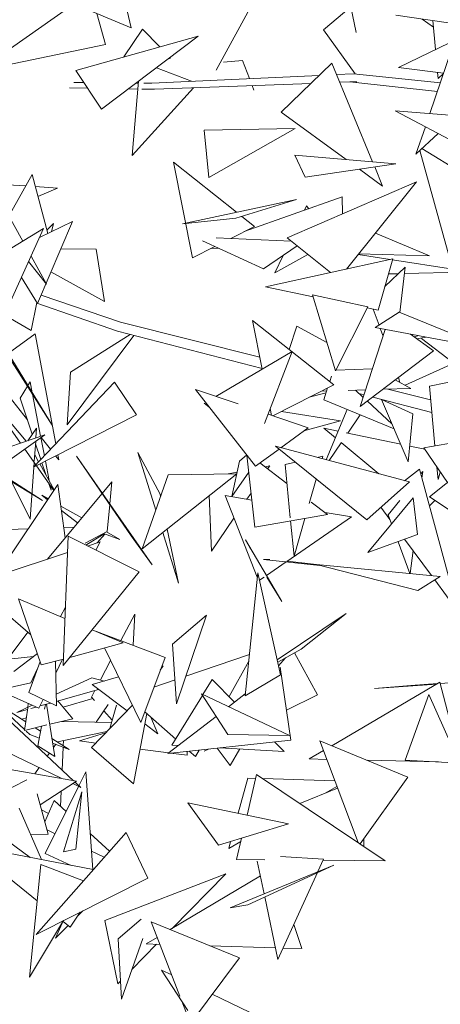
# Model space of a CAD drawing. Header units: metres. Extents: x -14.5 to 13.2, y -19 to 3.3.
# Tile 141 of 210: x 10.747 to 10.884, y 2.45 to 2.772. Entities that reach past the tile are written whole.
import ezdxf

# ---------------------------------------------------------------- set-up
doc = ezdxf.new("R2010")
doc.units = ezdxf.units.M
doc.layers.add('G-IMPT', color=7, linetype='Continuous', lineweight=5)
doc.layers.add('L-PLNT', color=7, linetype='Continuous', lineweight=5, true_color=0x005900)

# ---------------------------------------------------------------- blocks, each defined once
blk = doc.blocks.new('ÁRVORES ORNAMENTAIS - Pequeno e Médio Porte - Ipê-roxo-2870950-CORTE_CALÇADA')
at = {"layer": 'G-IMPT', "color": 253, "true_color": 0xaaaaaa}
for p, q in [((7.03622, 2.79831), (7.04307, 2.76891)), ((7.02994, 2.78068), (6.99307, 2.75476)), ((7.07088, 2.75508), (7.08319, 2.77764)), ((7.02404, 2.77688), (7.04307, 2.76891)), ((7.10592, 2.76821), (7.11486, 2.7758)), ((7.11486, 2.7758), (7.11664, 2.76739)), ((7.0319, 2.77359), (7.03469, 2.76349)), ((7.12958, 2.77305), (7.17107, 2.76698)), ((7.14189, 2.76908), (7.13822, 2.77179)), ((7.14168, 2.77128), (7.14256, 2.76181)), ((7.04077, 2.75938), (7.04679, 2.76849)), ((7.05245, 2.76266), (7.04679, 2.76849)), ((7.10592, 2.76821), (7.11635, 2.75383)), ((7.06506, 2.76619), (7.02501, 2.75497)), ((7.03347, 2.74235), (7.06506, 2.76619)), ((7.1305, 2.75599), (7.15056, 2.76567)), ((6.99307, 2.75476), (7.03469, 2.76349)), ((7.14807, 2.76234), (7.14074, 2.74087)), ((7.05599, 2.75901), (7.05527, 2.7588)), ((7.07947, 2.75821), (7.07332, 2.75763)), ((7.07947, 2.75821), (7.08177, 2.7523)), ((7.03347, 2.74235), (7.02501, 2.75497)), ((7.05134, 2.75584), (7.06278, 2.75142)), ((7.10873, 2.75736), (7.09217, 2.74135)), ((7.10873, 2.75736), (7.12202, 2.72512)), ((7.1305, 2.75599), (7.14524, 2.75407)), ((7.10461, 2.75337), (7.04992, 2.75082)), ((7.11578, 2.75389), (7.11027, 2.75363)), ((7.11578, 2.75389), (7.14418, 2.75095)), ((7.14326, 2.75433), (7.14345, 2.75237)), ((7.14521, 2.75397), (7.14345, 2.75237)), ((7.0289, 2.74916), (7.02292, 2.74926)), ((7.02768, 2.75099), (7.02437, 2.75101)), ((7.04528, 2.7489), (7.04222, 2.74895)), ((7.0455, 2.75143), (7.04342, 2.72716)), ((7.06348, 2.7493), (7.04342, 2.72716)), ((7.04545, 2.75085), (7.04474, 2.75086)), ((7.04909, 2.74884), (7.04663, 2.74888)), ((7.04992, 2.75082), (7.04726, 2.75084)), ((7.05077, 2.74883), (7.04909, 2.74884)), ((7.10189, 2.75074), (7.05077, 2.74883)), ((7.08266, 2.75002), (7.08323, 2.74857)), ((7.11691, 2.7513), (7.11131, 2.7511)), ((7.11691, 2.7513), (7.11459, 2.7513)), ((7.11459, 2.7513), (7.14319, 2.74805)), ((7.11338, 2.72585), (7.09217, 2.74135)), ((7.15603, 2.72774), (7.12938, 2.7418)), ((7.12938, 2.7418), (7.16714, 2.73871)), ((7.06697, 2.73542), (7.09666, 2.73604)), ((7.09666, 2.73604), (7.06847, 2.71994)), ((7.13927, 2.73658), (7.1362, 2.72758)), ((7.06697, 2.73542), (7.06847, 2.71994)), ((7.1362, 2.72758), (7.1434, 2.7344)), ((7.15531, 2.71889), (7.13814, 2.72942)), ((7.09995, 2.72006), (7.09657, 2.72728)), ((7.12966, 2.72447), (7.09657, 2.72728)), ((7.14849, 2.68908), (7.13751, 2.72882)), ((7.07756, 2.70862), (7.0569, 2.725)), ((7.0569, 2.725), (7.06314, 2.69369)), ((7.09995, 2.72006), (7.12966, 2.72447)), ((7.12272, 2.72344), (7.12531, 2.71714)), ((7.00315, 2.70739), (7.01071, 2.72094)), ((7.01071, 2.72094), (7.01584, 2.70165)), ((7.12531, 2.71714), (7.11771, 2.72269)), ((7.00864, 2.71722), (7.00268, 2.71764)), ((7.01906, 2.7165), (7.01176, 2.71701)), ((7.01262, 2.71379), (7.01906, 2.7165)), ((7.1364, 2.71858), (7.09413, 2.70023)), ((7.11351, 2.69005), (7.1364, 2.71858)), ((7.11205, 2.71362), (7.08005, 2.7023)), ((7.11205, 2.71362), (7.1122, 2.70807)), ((7.05986, 2.70485), (7.09716, 2.7128)), ((7.0773, 2.70669), (7.09716, 2.7128)), ((7.10041, 2.71068), (7.09974, 2.70927)), ((7.10122, 2.70979), (7.10041, 2.71068)), ((7.00205, 2.70938), (7.0077, 2.69917)), ((7.0773, 2.70669), (7.05986, 2.70485)), ((7.08339, 2.704), (7.07924, 2.70729)), ((7.0239, 2.70557), (7.01252, 2.67879)), ((7.0239, 2.70557), (7.01316, 2.70035)), ((7.01554, 2.70277), (7.01768, 2.70491)), ((7.01768, 2.70491), (7.01713, 2.70228)), ((7.08339, 2.704), (7.0757, 2.70008)), ((6.97931, 2.68203), (7.01449, 2.70327)), ((7.01449, 2.70327), (6.99712, 2.66513)), ((7.07085, 2.7003), (7.09539, 2.69922)), ((7.10823, 2.68889), (7.09413, 2.70023)), ((7.12293, 2.70179), (7.14063, 2.69434)), ((7.07046, 2.69741), (7.06314, 2.69369)), ((7.08631, 2.69016), (7.06638, 2.69928)), ((7.08631, 2.69016), (7.09736, 2.69763)), ((7.0104, 2.69429), (7.01546, 2.68516)), ((7.02011, 2.69664), (7.03163, 2.69655)), ((7.03442, 2.67949), (7.03163, 2.69655)), ((7.06924, 2.69679), (7.07159, 2.6969)), ((7.10085, 2.69483), (7.09006, 2.68881)), ((7.09277, 2.69453), (7.09006, 2.68881)), ((7.12781, 2.6932), (7.11732, 2.69481)), ((7.14063, 2.69434), (7.11746, 2.69499)), ((7.01546, 2.68516), (7.00959, 2.69252)), ((7.08698, 2.68422), (7.12865, 2.69339)), ((7.1238, 2.67663), (7.12865, 2.69339)), ((7.12602, 2.68431), (7.13266, 2.69065)), ((7.14822, 2.69007), (7.12856, 2.69309)), ((7.13266, 2.69065), (7.13087, 2.67584)), ((7.03442, 2.67949), (7.01691, 2.68911)), ((7.12722, 2.68845), (7.13043, 2.68853)), ((7.13241, 2.68857), (7.15467, 2.68908)), ((7.01252, 2.67879), (7.00722, 2.68731)), ((7.10256, 2.68101), (7.08698, 2.68422)), ((7.03965, 2.67268), (7.01367, 2.68149)), ((7.12041, 2.67769), (7.10236, 2.68168)), ((7.1099, 2.65677), (7.10236, 2.68168)), ((7.0123, 2.67915), (7.01038, 2.66997)), ((7.03861, 2.66976), (7.01225, 2.67893)), ((7.12041, 2.67769), (7.1099, 2.65677)), ((7.00166, 2.67511), (7.01038, 2.66997)), ((7.1238, 2.67663), (7.12024, 2.67736)), ((7.12223, 2.67695), (7.12412, 2.67175)), ((7.12286, 2.67094), (7.13065, 2.67593)), ((7.15807, 2.66483), (7.13065, 2.67593)), ((7.0852, 2.66127), (7.03965, 2.67268)), ((7.10932, 2.65221), (7.08282, 2.67319)), ((7.08282, 2.67319), (7.08598, 2.65738)), ((7.09721, 2.67143), (7.09472, 2.66377)), ((7.09721, 2.67143), (7.10709, 2.66603)), ((6.99889, 2.66901), (7.01729, 2.63907)), ((7.01169, 2.66884), (7.0029, 2.66247)), ((7.01169, 2.66884), (7.01846, 2.63296)), ((7.02223, 2.6391), (7.044, 2.66836)), ((7.02331, 2.65633), (7.04276, 2.66868)), ((7.08595, 2.65752), (7.03861, 2.66976)), ((7.11796, 2.64508), (7.12612, 2.67033)), ((7.12286, 2.67094), (7.15745, 2.6645)), ((7.12453, 2.67063), (7.12542, 2.66817)), ((7.14191, 2.66332), (7.13442, 2.66879)), ((7.13568, 2.66787), (7.13713, 2.66829)), ((7.01729, 2.63907), (7.00064, 2.6653)), ((7.13653, 2.66725), (7.13945, 2.66785)), ((7.138, 2.66734), (7.14859, 2.65934)), ((7.07076, 2.64845), (7.09573, 2.6631)), ((7.08669, 2.63962), (7.09573, 2.6631)), ((7.14191, 2.66332), (7.11796, 2.64508)), ((7.13262, 2.65208), (7.14859, 2.65934)), ((6.99607, 2.65752), (7.00922, 2.64073)), ((7.02331, 2.65633), (7.02223, 2.6391)), ((7.11, 2.65698), (7.12194, 2.65741)), ((7.01011, 2.65317), (7.00937, 2.65196)), ((7.01011, 2.65317), (7.01079, 2.64965)), ((7.03765, 2.65314), (7.01115, 2.62528)), ((7.04484, 2.64242), (7.03765, 2.65314)), ((7.10932, 2.65221), (7.08946, 2.64208)), ((7.10857, 2.65508), (7.10799, 2.65326)), ((7.12944, 2.65382), (7.13453, 2.65104)), ((7.13092, 2.65301), (7.13048, 2.65462)), ((7.15286, 2.65431), (7.14057, 2.65174)), ((7.00696, 2.63315), (6.99462, 2.65064)), ((7.0088, 2.63377), (6.99462, 2.65064)), ((7.00924, 2.65175), (7.00683, 2.64784)), ((7.01088, 2.64917), (7.01353, 2.63539)), ((7.07806, 2.64596), (7.06409, 2.65072)), ((7.06409, 2.65072), (7.08378, 2.62564)), ((7.10132, 2.64813), (7.10683, 2.64962)), ((7.10702, 2.6502), (7.10528, 2.65015)), ((7.10733, 2.65119), (7.10608, 2.64727)), ((7.11974, 2.65059), (7.11401, 2.65041)), ((7.11638, 2.65048), (7.11894, 2.64812)), ((7.1192, 2.64893), (7.11762, 2.64934)), ((7.13453, 2.65104), (7.12542, 2.65076)), ((7.14099, 2.6473), (7.12699, 2.65081)), ((7.14241, 2.63227), (7.14057, 2.65174)), ((7.00683, 2.64784), (7.01079, 2.63605)), ((7.06864, 2.64492), (7.06698, 2.64623)), ((7.12904, 2.63783), (7.10608, 2.64727)), ((7.12031, 2.64687), (7.12833, 2.63947)), ((7.14138, 2.6432), (7.12205, 2.6482)), ((7.13368, 2.62707), (7.12488, 2.64746)), ((7.12488, 2.64746), (7.13517, 2.64274)), ((7.04484, 2.64242), (7.01115, 2.62528)), ((7.10095, 2.63817), (7.08785, 2.64263)), ((7.08856, 2.64448), (7.089, 2.64224)), ((7.09221, 2.64348), (7.11149, 2.64044)), ((7.10687, 2.62771), (7.11375, 2.64411)), ((7.11799, 2.64237), (7.11392, 2.63642)), ((7.13368, 2.62707), (7.13517, 2.64274)), ((7.09959, 2.63714), (7.11149, 2.64044)), ((7.00932, 2.63395), (7.01222, 2.63808)), ((7.01199, 2.63486), (7.01222, 2.63808)), ((7.10095, 2.63817), (7.09203, 2.63167)), ((7.1108, 2.63708), (7.10613, 2.63805)), ((7.10613, 2.63805), (7.10989, 2.63492)), ((7.13121, 2.63281), (7.11343, 2.63652)), ((7.16415, 2.63594), (7.13876, 2.63165)), ((6.98539, 2.6258), (7.01489, 2.63585)), ((7.01489, 2.63585), (6.98706, 2.61611)), ((7.01145, 2.62724), (7.01191, 2.63374)), ((7.01185, 2.63289), (7.01356, 2.62781)), ((7.01362, 2.63495), (7.01475, 2.62906)), ((7.0137, 2.63501), (7.01673, 2.63114)), ((7.11176, 2.63328), (7.10778, 2.62747)), ((7.11179, 2.63334), (7.12407, 2.62313)), ((7.14057, 2.61556), (7.16252, 2.63323)), ((7.01193, 2.6261), (7.00833, 2.6312)), ((7.04533, 2.63008), (7.05254, 2.61647)), ((7.04533, 2.63008), (7.05117, 2.61129)), ((7.09143, 2.63122), (7.08378, 2.62564)), ((7.12009, 2.60805), (7.09032, 2.63212)), ((7.09032, 2.63212), (7.13404, 2.62047)), ((7.13909, 2.63115), (7.13416, 2.63219)), ((7.14646, 2.6203), (7.13876, 2.63165)), ((7.01011, 2.60829), (7.01142, 2.62682)), ((7.01286, 2.62708), (7.0116, 2.62933)), ((7.018, 2.61789), (7.01327, 2.62635)), ((7.01393, 2.62669), (7.01521, 2.62288)), ((7.01509, 2.62728), (7.01632, 2.6209)), ((7.01843, 2.62898), (7.01946, 2.62767)), ((7.01914, 2.62934), (7.01946, 2.62767)), ((7.04994, 2.59336), (7.02527, 2.62894)), ((7.04313, 2.60282), (7.02527, 2.62894)), ((7.07605, 2.61574), (7.07856, 2.62721)), ((7.0809, 2.62931), (7.07856, 2.62721)), ((7.08356, 2.60566), (7.08096, 2.62923)), ((7.09404, 2.61994), (7.08519, 2.62667)), ((7.09678, 2.6269), (7.09344, 2.62615)), ((7.10573, 2.62893), (7.10388, 2.62851)), ((7.10573, 2.62893), (7.10549, 2.62808)), ((6.99825, 2.62405), (7.01409, 2.61441)), ((7.01786, 2.61768), (7.01215, 2.62578)), ((7.07763, 2.62312), (7.04668, 2.59856)), ((7.05524, 2.62283), (7.07763, 2.62312)), ((7.07485, 2.62308), (7.07778, 2.62366)), ((7.07605, 2.61574), (7.08158, 2.62366)), ((7.0868, 2.62545), (7.0884, 2.62577)), ((7.08771, 2.62475), (7.0884, 2.62577)), ((7.09512, 2.60878), (7.09344, 2.62615)), ((7.13246, 2.62089), (7.13735, 2.62469)), ((7.13735, 2.62469), (7.15, 2.57803)), ((7.13841, 2.62385), (7.13779, 2.62307)), ((7.13815, 2.62174), (7.13841, 2.62385)), ((7.14345, 2.62126), (7.14306, 2.62531)), ((7.14414, 2.62372), (7.14345, 2.62126)), ((7.00191, 2.62227), (7.01409, 2.61441)), ((7.01011, 2.60829), (7.00395, 2.62058)), ((7.03679, 2.62056), (7.0158, 2.59522)), ((7.01613, 2.62014), (7.01692, 2.6178)), ((7.03679, 2.62056), (7.03612, 2.61329)), ((7.05524, 2.62283), (7.04668, 2.59856)), ((7.10357, 2.6214), (7.10127, 2.61339)), ((7.12009, 2.60805), (7.13404, 2.62047)), ((6.99973, 2.59079), (7.01919, 2.61965)), ((7.01659, 2.61948), (7.01692, 2.6178)), ((7.01919, 2.61965), (7.02155, 2.60216)), ((7.08093, 2.6148), (7.08233, 2.61685)), ((7.01582, 2.61465), (7.01392, 2.61612)), ((7.01392, 2.61612), (7.01601, 2.61494)), ((7.05254, 2.61647), (7.05271, 2.61566)), ((7.06865, 2.61599), (7.06936, 2.59782)), ((7.07381, 2.616), (7.08425, 2.58937)), ((7.07381, 2.616), (7.08259, 2.61452)), ((7.10729, 2.60986), (7.10197, 2.61391)), ((7.13523, 2.61523), (7.12044, 2.59738)), ((7.13089, 2.61445), (7.12714, 2.60975)), ((7.13523, 2.61523), (7.1367, 2.60325)), ((7.14057, 2.61556), (7.18013, 2.58954)), ((7.14231, 2.61442), (7.14062, 2.61263)), ((7.02014, 2.61259), (7.02698, 2.60872)), ((7.02562, 2.60707), (7.02034, 2.61116)), ((7.03611, 2.61309), (7.03529, 2.60426)), ((7.10647, 2.61048), (7.11512, 2.60902)), ((7.12476, 2.61221), (7.12769, 2.60824)), ((7.06936, 2.59782), (7.07671, 2.60861)), ((7.10729, 2.60986), (7.08356, 2.60566)), ((7.09398, 2.59446), (7.11512, 2.60902)), ((7.09634, 2.59621), (7.09522, 2.60773)), ((7.09988, 2.60855), (7.09634, 2.59621)), ((7.12823, 2.60677), (7.12714, 2.60975)), ((6.99758, 2.60471), (7.0094, 2.60514)), ((7.02109, 2.60557), (7.02447, 2.60569)), ((7.0281, 2.60043), (7.03529, 2.60426)), ((7.03505, 2.60413), (7.03946, 2.60163)), ((7.05345, 2.60394), (7.05859, 2.5874)), ((7.05491, 2.60509), (7.05859, 2.5874)), ((7.02252, 2.60271), (7.02088, 2.56046)), ((7.04569, 2.59104), (7.02252, 2.60271)), ((7.03429, 2.60353), (7.02827, 2.59981)), ((7.02886, 2.59952), (7.03298, 2.60087)), ((7.03154, 2.59817), (7.03298, 2.60087)), ((7.032, 2.60055), (7.03456, 2.60343)), ((7.03407, 2.60361), (7.03946, 2.60163)), ((7.04994, 2.59336), (7.04313, 2.60282)), ((7.09238, 2.58138), (7.08053, 2.60153)), ((7.08053, 2.60153), (7.08207, 2.59862)), ((7.1367, 2.60325), (7.12044, 2.59738)), ((7.13415, 2.59053), (7.13035, 2.60095)), ((7.1325, 2.60173), (7.14128, 2.58984)), ((6.991, 2.58707), (7.02231, 2.59736)), ((7.13431, 2.59051), (7.13523, 2.59803)), ((7.08843, 2.5951), (7.08636, 2.59513)), ((7.08636, 2.59513), (7.10477, 2.59319)), ((7.08737, 2.5899), (7.09381, 2.59434)), ((7.09414, 2.59457), (7.10365, 2.59349)), ((7.04569, 2.59104), (7.02088, 2.56046)), ((7.08034, 2.55057), (7.08453, 2.59081)), ((7.0919, 2.55743), (7.08453, 2.59081)), ((7.14413, 2.58956), (7.10365, 2.59348)), ((7.10365, 2.59348), (7.13675, 2.58495)), ((7.08508, 2.58833), (7.08659, 2.58937)), ((7.09238, 2.58138), (7.08743, 2.58937)), ((7.14413, 2.58956), (7.13675, 2.58495)), ((7.14232, 2.58843), (7.15, 2.57803)), ((6.991, 2.58707), (7.01026, 2.57065)), ((7.00624, 2.58225), (7.01374, 2.56064)), ((7.00624, 2.58225), (7.02148, 2.57583)), ((7.01997, 2.57647), (7.02162, 2.57956)), ((7.03979, 2.5686), (7.0443, 2.57724)), ((7.0438, 2.56708), (7.0443, 2.57724)), ((7.05667, 2.56748), (7.06777, 2.57697)), ((7.05798, 2.54793), (7.06777, 2.57697)), ((7.09083, 2.56229), (7.11336, 2.5775)), ((7.09871, 2.56584), (7.11336, 2.5775)), ((7.03034, 2.57211), (7.0405, 2.56783)), ((7.05421, 2.56313), (7.03182, 2.57162)), ((7.00939, 2.5714), (7.00388, 2.56403)), ((7.02306, 2.56314), (7.0405, 2.56783)), ((7.03444, 2.5662), (7.04622, 2.54184)), ((7.05798, 2.54793), (7.05667, 2.56748)), ((7.091, 2.56151), (7.09871, 2.56584)), ((7.01123, 2.56342), (7.0041, 2.56266)), ((7.01245, 2.56436), (7.00476, 2.55847)), ((7.01374, 2.56064), (7.02097, 2.56258)), ((7.01868, 2.54726), (7.01839, 2.56189)), ((7.02066, 2.5625), (7.01848, 2.558)), ((7.03308, 2.55575), (7.03641, 2.56213)), ((7.05421, 2.56313), (7.04622, 2.54184)), ((7.06103, 2.55697), (7.08175, 2.56411)), ((7.0751, 2.55035), (7.08152, 2.5619)), ((7.09352, 2.56293), (7.09126, 2.56033)), ((7.09653, 2.56462), (7.10401, 2.55085)), ((7.01333, 2.56182), (7.00965, 2.5517)), ((7.01037, 2.55485), (7.01242, 2.55931)), ((7.05362, 2.56038), (7.05264, 2.55894)), ((7.09182, 2.55995), (7.09534, 2.53608)), ((7.0186, 2.55109), (7.03022, 2.55649)), ((7.03441, 2.5554), (7.03022, 2.55649)), ((7.03901, 2.55675), (7.03033, 2.55421)), ((7.05055, 2.55337), (7.05745, 2.55574)), ((7.06656, 2.55095), (7.06957, 2.55586)), ((7.06957, 2.55586), (7.07693, 2.54852)), ((7.0919, 2.55743), (7.08034, 2.55057)), ((7.01037, 2.55485), (6.99568, 2.55153)), ((6.99964, 2.55242), (7.01292, 2.54651)), ((7.03244, 2.55263), (7.01865, 2.54875)), ((7.03016, 2.55016), (7.03128, 2.55231)), ((7.04178, 2.54569), (7.03033, 2.55421)), ((7.14402, 2.55503), (7.10867, 2.53426)), ((7.12261, 2.55294), (7.14297, 2.55441)), ((7.13452, 2.55398), (7.12261, 2.55294)), ((7.13452, 2.55398), (7.14322, 2.55456)), ((7.15089, 2.52877), (7.14402, 2.55503)), ((7.14412, 2.55462), (7.15021, 2.55503)), ((7.01868, 2.54726), (7.00965, 2.5517)), ((7.01432, 2.5494), (7.01292, 2.54651)), ((7.03061, 2.54966), (7.0209, 2.54684)), ((7.03016, 2.55016), (7.03114, 2.54906)), ((7.05643, 2.53442), (7.0664, 2.5507)), ((7.07467, 2.53794), (7.0661, 2.55117)), ((7.0661, 2.55117), (7.09481, 2.5376)), ((7.08041, 2.55119), (7.07494, 2.54699)), ((7.10401, 2.55085), (7.0939, 2.54583)), ((7.14038, 2.55097), (7.1327, 2.52957)), ((7.15037, 2.52854), (7.14038, 2.55097)), ((7.00827, 2.53956), (6.99855, 2.54855)), ((6.99855, 2.54855), (7.00864, 2.54211)), ((7.00574, 2.54511), (7.01079, 2.54746)), ((7.00922, 2.54609), (7.00574, 2.54511)), ((7.0093, 2.54662), (7.00823, 2.53926)), ((7.0095, 2.54804), (7.00932, 2.54677)), ((7.01207, 2.54689), (7.01034, 2.54641)), ((7.01674, 2.54821), (7.01327, 2.54724)), ((7.0151, 2.54775), (7.0148, 2.54615)), ((7.01547, 2.54785), (7.01813, 2.53076)), ((7.01919, 2.5489), (7.02403, 2.54308)), ((7.0302, 2.53372), (7.0435, 2.54747)), ((7.03562, 2.54774), (7.03172, 2.54192)), ((7.03614, 2.53986), (7.03828, 2.5475)), ((7.00278, 2.54297), (7.02427, 2.52281)), ((7.00882, 2.54333), (7.00739, 2.54291)), ((7.0165, 2.54126), (7.02403, 2.54308)), ((7.0342, 2.54562), (7.0369, 2.54258)), ((7.0482, 2.54478), (7.04393, 2.52179)), ((7.04754, 2.54535), (7.05766, 2.53643)), ((7.0495, 2.54363), (7.05187, 2.53818)), ((7.07085, 2.54384), (7.0551, 2.53175)), ((7.00823, 2.53926), (7.01556, 2.54103)), ((7.01178, 2.54012), (7.01346, 2.53904)), ((7.01376, 2.54059), (7.01257, 2.53427)), ((7.02039, 2.5422), (7.03668, 2.5418)), ((7.05187, 2.53818), (7.04757, 2.54138)), ((7.01001, 2.53795), (7.00882, 2.53905)), ((7.01001, 2.53795), (7.01285, 2.53687)), ((7.01722, 2.53665), (7.02285, 2.53306)), ((7.01905, 2.53548), (7.03517, 2.53886)), ((7.0262, 2.53584), (7.03474, 2.53842)), ((7.09534, 2.53608), (7.0551, 2.53175)), ((7.07467, 2.53794), (7.09481, 2.5376)), ((7.02027, 2.52367), (6.99847, 2.53414)), ((7.01813, 2.53076), (7.01257, 2.53427)), ((7.01745, 2.53511), (7.02285, 2.53306)), ((7.01768, 2.53366), (7.01844, 2.53474)), ((7.02086, 2.53381), (7.02054, 2.52631)), ((7.02095, 2.53588), (7.02088, 2.53431)), ((7.03155, 2.53512), (7.0262, 2.53584)), ((7.0302, 2.53372), (7.04393, 2.52179)), ((7.05535, 2.53193), (7.04605, 2.53318)), ((7.05643, 2.53442), (7.05844, 2.53431)), ((7.06843, 2.53318), (7.06698, 2.53246)), ((7.07118, 2.53348), (7.07545, 2.52781)), ((7.07198, 2.53357), (7.09308, 2.5324)), ((7.0786, 2.5332), (7.07545, 2.52781)), ((7.08997, 2.5355), (7.09308, 2.5324)), ((7.13359, 2.52393), (7.10479, 2.53587)), ((7.11728, 2.5026), (7.10479, 2.53587)), ((7.0157, 2.53085), (7.0164, 2.53185)), ((7.0614, 2.53112), (7.05601, 2.53185)), ((7.0614, 2.53112), (7.06137, 2.53242)), ((7.06211, 2.5325), (7.06416, 2.5307)), ((7.06416, 2.5307), (7.06536, 2.53285)), ((7.10598, 2.53268), (7.10129, 2.52992)), ((7.10707, 2.52979), (7.10129, 2.52992)), ((7.00173, 2.52676), (7.02527, 2.52264)), ((7.01159, 2.52503), (7.01307, 2.52712)), ((7.14355, 2.52894), (7.1202, 2.52948)), ((7.15037, 2.52854), (7.1327, 2.52957)), ((7.02828, 2.52571), (7.02602, 2.52117)), ((7.03057, 2.49377), (7.02828, 2.52571)), ((7.08122, 2.52366), (7.07811, 2.5122)), ((7.08413, 2.52489), (7.08098, 2.5116)), ((7.08122, 2.52366), (7.08382, 2.52358)), ((7.08413, 2.52489), (7.12617, 2.49662)), ((7.08618, 2.52351), (7.1097, 2.52278)), ((7.13359, 2.52393), (7.11794, 2.50215)), ((6.9713, 2.50374), (7.00899, 2.52315)), ((7.02527, 2.52264), (7.01333, 2.51496)), ((7.02591, 2.52095), (7.01498, 2.49898)), ((7.02662, 2.52062), (7.02405, 2.52185)), ((7.02479, 2.52233), (7.02662, 2.52062)), ((7.11059, 2.5204), (7.09823, 2.5154)), ((7.10655, 2.51877), (7.11038, 2.52096)), ((7.01599, 2.50538), (7.01234, 2.51854)), ((7.02025, 2.51941), (7.02004, 2.51443)), ((7.02097, 2.4996), (7.02694, 2.51922)), ((7.025, 2.50045), (7.02694, 2.51922)), ((7.00646, 2.51384), (7.01382, 2.49701)), ((7.01798, 2.51633), (7.01489, 2.50935)), ((7.01798, 2.51633), (7.02184, 2.51278)), ((7.07171, 2.50172), (7.06164, 2.51563)), ((7.09457, 2.50877), (7.06164, 2.51563)), ((7.01381, 2.51325), (7.01612, 2.51214)), ((7.01007, 2.49774), (6.9933, 2.51006)), ((7.07171, 2.50172), (7.09457, 2.50877)), ((7.01599, 2.50538), (7.01025, 2.50517)), ((7.04144, 2.50587), (7.01208, 2.4726)), ((7.01823, 2.5055), (7.01561, 2.50676)), ((7.02973, 2.50553), (7.03604, 2.49974)), ((7.04144, 2.50587), (7.04858, 2.49092)), ((7.07918, 2.50402), (7.07754, 2.49709)), ((7.03074, 2.49374), (6.98989, 2.50164)), ((7.0124, 2.48359), (6.98989, 2.50164)), ((7.07499, 2.5007), (7.07893, 2.50295)), ((7.07559, 2.50291), (7.07499, 2.5007)), ((7.11916, 2.50384), (7.11919, 2.50131)), ((7.02347, 2.49515), (7.01498, 2.49898)), ((7.02097, 2.4996), (7.025, 2.50045)), ((7.03433, 2.4978), (7.03014, 2.4998)), ((7.10599, 2.49714), (7.09197, 2.49803)), ((7.0136, 2.49541), (7.00986, 2.45859)), ((7.0136, 2.49541), (7.02753, 2.4901)), ((7.07549, 2.48131), (7.10931, 2.49525)), ((7.07754, 2.49709), (7.08676, 2.497)), ((7.08126, 2.48227), (7.10931, 2.49525)), ((7.08432, 2.49652), (7.08656, 2.48588)), ((7.10599, 2.49714), (7.10417, 2.49314)), ((7.10584, 2.49682), (7.12617, 2.49662)), ((7.03456, 2.47708), (7.07405, 2.49241)), ((7.08533, 2.49173), (7.05588, 2.47415)), ((7.05651, 2.47453), (7.07405, 2.49241)), ((7.10402, 2.49281), (7.0911, 2.46437)), ((7.04858, 2.49092), (7.01208, 2.4726)), ((7.08679, 2.48483), (7.0911, 2.46437)), ((7.07549, 2.48131), (7.08126, 2.48227)), ((7.02642, 2.4798), (7.02318, 2.47495)), ((7.02729, 2.48023), (7.02558, 2.47853)), ((7.02104, 2.4771), (7.00986, 2.45859)), ((7.02053, 2.47624), (7.01839, 2.4714)), ((7.02251, 2.47549), (7.01839, 2.4714)), ((7.02318, 2.47495), (7.02087, 2.47681)), ((7.03875, 2.45642), (7.03456, 2.47708)), ((7.03887, 2.47114), (7.04641, 2.47752)), ((7.07849, 2.46489), (7.04969, 2.47669)), ((7.05903, 2.45235), (7.04969, 2.47669)), ((7.09884, 2.46793), (7.09632, 2.47586)), ((7.03993, 2.45146), (7.03887, 2.47114)), ((7.03993, 2.45146), (7.04694, 2.47128)), ((7.04334, 2.4611), (7.05144, 2.46936)), ((7.05164, 2.47162), (7.04803, 2.46946)), ((7.05251, 2.46933), (7.04803, 2.46946)), ((7.09029, 2.46819), (7.06885, 2.46883)), ((7.09884, 2.46793), (7.0928, 2.46811)), ((7.07849, 2.46489), (7.06246, 2.44343)), ((7.06161, 2.44775), (7.05307, 2.46089)), ((7.05307, 2.46089), (7.05636, 2.45932)), ((7.03875, 2.45642), (7.03961, 2.4573)), ((7.06961, 2.45301), (7.08182, 2.4472)), ((7.06246, 2.44343), (7.05963, 2.45079))]:
    blk.add_line(p, q, dxfattribs=at)

msp = doc.modelspace()

# ---------------------------------------------------------------- block references
at = {"layer": 'L-PLNT', "color": 253, "true_color": 0xaaaaaa}
msp.add_blockref('ÁRVORES ORNAMENTAIS - Pequeno e Médio Porte - Ipê-roxo-2870950-CORTE_CALÇADA', (3.74032, 0), dxfattribs=at)

doc.saveas('drawing.dxf')
